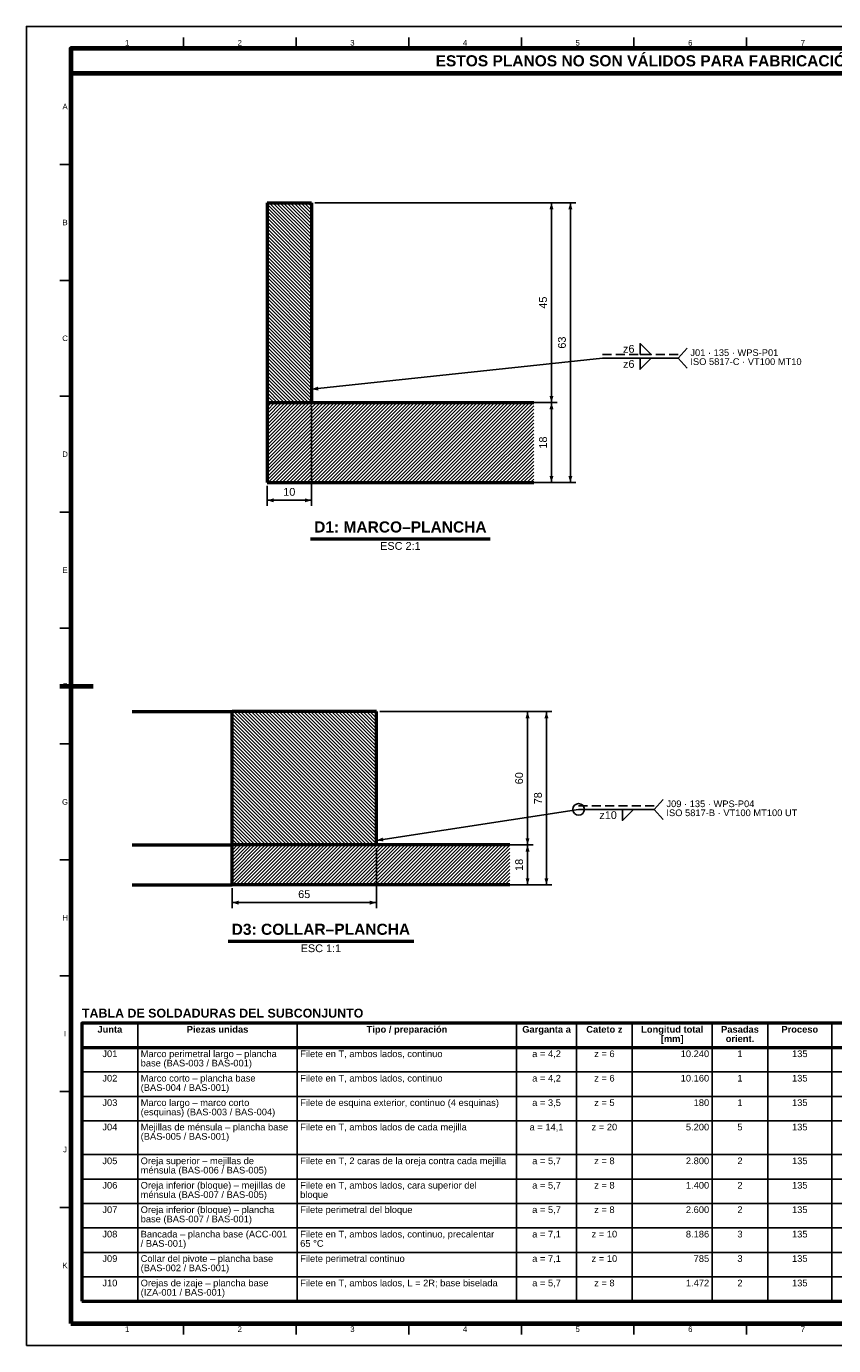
# Model space of a CAD drawing. Header units: millimetres. Extents: x 0 to 841, y 0 to 594.
# Tile 1 of 4: x 0 to 363, y 0 to 594. Entities that reach past the tile are written whole.
import ezdxf
from ezdxf.enums import TextEntityAlignment as Align

# ---------------------------------------------------------------- set-up
doc = ezdxf.new("R2010")
doc.units = ezdxf.units.MM
doc.linetypes.add('OCULTO', pattern=[6, 4, -2])
for name, color, linetype, lineweight in [('ACH', 7, 'CONTINUOUS', 13), ('COTA', 7, 'CONTINUOUS', 25), ('FINA', 7, 'CONTINUOUS', 25), ('MARCO', 7, 'CONTINUOUS', 70), ('OCU', 7, 'OCULTO', 25), ('TXT', 7, 'CONTINUOUS', 25), ('VIS', 7, 'CONTINUOUS', 50)]:
    doc.layers.add(name, color=color, linetype=linetype, lineweight=lineweight)
doc.styles.add('STD', font='LiberationSans-Regular.ttf')
doc.styles.add('STDB', font='LiberationSans-Bold.ttf')

msp = doc.modelspace()

# ---------------------------------------------------------------- hatches: boundary and pattern name
at = {"layer": 'ACH'}
h = msp.add_hatch(dxfattribs=at)
h.set_pattern_fill('ANSI31', scale=0.35, angle=90)
h.paths.add_polyline_path([(108.31, 424.61), (108.31, 514.61), (128.31, 514.61), (128.31, 424.61)])
h = msp.add_hatch(dxfattribs=at)
h.set_pattern_fill('ANSI31', scale=0.35)
h.paths.add_polyline_path([(108.31, 388.61), (108.31, 424.61), (228.31, 424.61), (228.31, 388.61)])
h = msp.add_hatch(dxfattribs=at)
h.set_pattern_fill('ANSI31', scale=0.35, angle=90)
h.paths.add_polyline_path([(157.54, 225.46), (92.54, 225.46), (92.54, 285.46), (157.54, 285.46)])
h = msp.add_hatch(dxfattribs=at)
h.set_pattern_fill('ANSI31', scale=0.35)
h.paths.add_polyline_path([(92.54, 207.46), (92.54, 225.46), (217.54, 225.46), (217.54, 207.46)])

# ---------------------------------------------------------------- linework, layer by layer
at = {"layer": 'COTA'}
for p, q in [((129.81, 514.61), (238.81, 514.61)), ((129.81, 514.61), (247.31, 514.61)), ((236.31, 424.61), (236.31, 514.61)), ((244.81, 388.61), (244.81, 514.61)), ((293.31, 444.61), (297.31, 449.11)), ((128.31, 430.61), (259.31, 444.61)), ((259.31, 444.61), (293.31, 444.61)), ((293.31, 444.61), (297.31, 440.11)), ((128.31, 423.11), (128.31, 378.11)), ((129.81, 424.61), (238.81, 424.61)), ((129.81, 424.61), (238.81, 424.61)), ((236.31, 388.61), (236.31, 424.61)), ((108.31, 387.11), (108.31, 378.11)), ((109.81, 388.61), (238.81, 388.61)), ((109.81, 388.61), (247.31, 388.61)), ((108.31, 380.61), (128.31, 380.61)), ((159.04, 285.46), (228.04, 285.46)), ((159.04, 285.46), (236.54, 285.46)), ((225.54, 225.46), (225.54, 285.46)), ((234.04, 207.46), (234.04, 285.46)), ((282.54, 241.46), (286.54, 245.96)), ((157.54, 227.46), (248.54, 241.46)), ((248.54, 241.46), (282.54, 241.46)), ((282.54, 241.46), (286.54, 236.96)), ((157.54, 223.96), (157.54, 196.96)), ((159.04, 225.46), (228.04, 225.46)), ((159.04, 225.46), (228.04, 225.46)), ((225.54, 207.46), (225.54, 225.46)), ((92.54, 205.96), (92.54, 196.96)), ((94.04, 207.46), (228.04, 207.46)), ((94.04, 207.46), (236.54, 207.46)), ((92.54, 199.46), (157.54, 199.46))]:
    msp.add_line(p, q, dxfattribs=at)
for points in [[(276.18, 446.21), (276.18, 451.21), (281.18, 446.21)], [(276.18, 444.61), (276.18, 439.61), (281.18, 444.61)], [(268.24, 241.46), (268.24, 236.46), (273.24, 241.46)]]:
    msp.add_lwpolyline(points, close=True, dxfattribs=at)
msp.add_circle((248.54, 241.46), 2.6, dxfattribs=at)
for points in [[(236.31, 514.61), (235.41, 511.61), (237.21, 511.61)], [(244.81, 514.61), (243.91, 511.61), (245.71, 511.61)], [(128.31, 430.61), (131.39, 430.03), (131.2, 431.82)], [(236.31, 424.61), (237.21, 427.61), (235.41, 427.61)], [(236.31, 424.61), (235.41, 421.61), (237.21, 421.61)], [(236.31, 388.61), (237.21, 391.61), (235.41, 391.61)], [(244.81, 388.61), (245.71, 391.61), (243.91, 391.61)], [(108.31, 380.61), (111.31, 379.71), (111.31, 381.51)], [(128.31, 380.61), (125.31, 381.51), (125.31, 379.71)], [(225.54, 285.46), (224.64, 282.46), (226.44, 282.46)], [(234.04, 285.46), (233.14, 282.46), (234.94, 282.46)], [(157.54, 227.46), (160.64, 227.02), (160.36, 228.8)], [(225.54, 225.46), (226.44, 228.46), (224.64, 228.46)], [(225.54, 225.46), (224.64, 222.46), (226.44, 222.46)], [(225.54, 207.46), (226.44, 210.46), (224.64, 210.46)], [(234.04, 207.46), (234.94, 210.46), (233.14, 210.46)], [(92.54, 199.46), (95.54, 198.56), (95.54, 200.36)], [(157.54, 199.46), (154.54, 200.36), (154.54, 198.56)]]:
    msp.add_solid(points, dxfattribs=at)
at = {"layer": 'FINA'}
for p, q in [((70.69, 584), (70.69, 589)), ((121.38, 584), (121.38, 589)), ((172.06, 584), (172.06, 589)), ((222.75, 584), (222.75, 589)), ((273.44, 584), (273.44, 589)), ((324.12, 584), (324.12, 589)), ((20, 531.82), (15, 531.82)), ((20, 479.64), (15, 479.64)), ((20, 427.45), (15, 427.45)), ((20, 375.27), (15, 375.27)), ((20, 323.09), (15, 323.09)), ((20, 270.91), (15, 270.91)), ((20, 218.73), (15, 218.73)), ((20, 166.55), (15, 166.55)), ((50.13, 145.2), (50.13, 20)), ((121.92, 145.2), (121.92, 20)), ((220.63, 145.2), (220.63, 20)), ((247.55, 145.2), (247.55, 20)), ((272.68, 145.2), (272.68, 20)), ((308.58, 145.2), (308.58, 20)), ((333.71, 145.2), (333.71, 20)), ((362.42, 145.2), (362.42, 20)), ((25, 134.2), (646, 134.2)), ((25, 123.2), (646, 123.2)), ((20, 114.36), (15, 114.36)), ((25, 112.2), (646, 112.2)), ((25, 101.2), (646, 101.2)), ((25, 86), (646, 86)), ((25, 75), (646, 75)), ((20, 62.18), (15, 62.18)), ((25, 64), (646, 64)), ((25, 53), (646, 53)), ((25, 42), (646, 42)), ((25, 31), (646, 31)), ((70.69, 10), (70.69, 5)), ((121.38, 10), (121.38, 5)), ((172.06, 10), (172.06, 5)), ((222.75, 10), (222.75, 5)), ((273.44, 10), (273.44, 5)), ((324.12, 10), (324.12, 5))]:
    msp.add_line(p, q, dxfattribs=at)
msp.add_lwpolyline([(0, 0), (841, 0), (841, 594), (0, 594)], close=True, dxfattribs=at)
at = {"layer": 'MARCO'}
msp.add_line((15, 297), (30, 297), dxfattribs=at)
for points in [[(20, 10), (831, 10), (831, 584), (20, 584)], [(20, 573), (831, 573), (831, 584), (20, 584)]]:
    msp.add_lwpolyline(points, close=True, dxfattribs=at)
at = {"layer": 'OCU'}
for p, q in [((259.31, 446.21), (293.31, 446.21)), ((248.54, 243.06), (282.54, 243.06))]:
    msp.add_line(p, q, dxfattribs=at)
at = {"layer": 'VIS'}
for p, q in [((127.93, 363.21), (208.69, 363.21)), ((90.75, 182.06), (174.33, 182.06)), ((25, 145.2), (25, 20)), ((25, 20), (646, 20))]:
    msp.add_line(p, q, dxfattribs=at)
for points in [[(108.31, 514.61), (108.31, 424.61)], [(108.31, 514.61), (128.31, 514.61)], [(128.31, 514.61), (128.31, 424.61)], [(108.31, 424.61), (108.31, 388.61)], [(108.31, 424.61), (228.31, 424.61)], [(108.31, 424.61), (128.31, 424.61)], [(108.31, 388.61), (228.31, 388.61)], [(47.54, 285.46), (48.14, 285.46), (48.74, 285.46), (49.34, 285.46), (49.94, 285.46), (50.54, 285.46), (51.14, 285.46), (51.74, 285.46), (52.34, 285.46), (52.94, 285.46), (53.54, 285.46), (54.14, 285.46), (54.74, 285.46), (55.34, 285.46), (55.94, 285.46), (56.54, 285.46), (57.14, 285.46), (57.74, 285.46), (58.34, 285.46), (58.94, 285.46), (59.54, 285.46), (60.14, 285.46), (60.74, 285.46), (61.34, 285.46), (61.94, 285.46), (62.54, 285.46), (63.14, 285.46), (63.74, 285.46), (64.34, 285.46), (64.94, 285.46), (65.54, 285.46), (66.14, 285.46), (66.74, 285.46), (67.34, 285.46), (67.94, 285.46), (68.54, 285.46), (69.14, 285.46), (69.74, 285.46), (70.34, 285.46), (70.94, 285.46), (71.54, 285.46), (72.14, 285.46), (72.74, 285.46), (73.34, 285.46), (73.94, 285.46), (74.54, 285.46), (75.14, 285.46), (75.74, 285.46), (76.34, 285.46), (76.94, 285.46), (77.54, 285.46), (78.14, 285.46), (78.74, 285.46), (79.34, 285.46), (79.94, 285.46), (80.54, 285.46), (81.14, 285.46), (81.74, 285.46), (82.34, 285.46), (82.94, 285.46), (83.54, 285.46), (84.14, 285.46), (84.74, 285.46), (85.34, 285.46), (85.94, 285.46), (86.54, 285.46), (87.14, 285.46), (87.74, 285.46), (88.34, 285.46), (88.94, 285.46), (89.54, 285.46), (90.14, 285.46), (90.74, 285.46), (91.34, 285.46), (91.94, 285.46), (92.54, 285.46)], [(157.54, 285.46), (92.54, 285.46)], [(92.54, 225.46), (92.54, 285.46)], [(157.54, 225.46), (157.54, 285.46)], [(47.54, 225.46), (48.14, 225.46), (48.74, 225.46), (49.34, 225.46), (49.94, 225.46), (50.54, 225.46), (51.14, 225.46), (51.74, 225.46), (52.34, 225.46), (52.94, 225.46), (53.54, 225.46), (54.14, 225.46), (54.74, 225.46), (55.34, 225.46), (55.94, 225.46), (56.54, 225.46), (57.14, 225.46), (57.74, 225.46), (58.34, 225.46), (58.94, 225.46), (59.54, 225.46), (60.14, 225.46), (60.74, 225.46), (61.34, 225.46), (61.94, 225.46), (62.54, 225.46), (63.14, 225.46), (63.74, 225.46), (64.34, 225.46), (64.94, 225.46), (65.54, 225.46), (66.14, 225.46), (66.74, 225.46), (67.34, 225.46), (67.94, 225.46), (68.54, 225.46), (69.14, 225.46), (69.74, 225.46), (70.34, 225.46), (70.94, 225.46), (71.54, 225.46), (72.14, 225.46), (72.74, 225.46), (73.34, 225.46), (73.94, 225.46), (74.54, 225.46), (75.14, 225.46), (75.74, 225.46), (76.34, 225.46), (76.94, 225.46), (77.54, 225.46), (78.14, 225.46), (78.74, 225.46), (79.34, 225.46), (79.94, 225.46), (80.54, 225.46), (81.14, 225.46), (81.74, 225.46), (82.34, 225.46), (82.94, 225.46), (83.54, 225.46), (84.14, 225.46), (84.74, 225.46), (85.34, 225.46), (85.94, 225.46), (86.54, 225.46), (87.14, 225.46), (87.74, 225.46), (88.34, 225.46), (88.94, 225.46), (89.54, 225.46), (90.14, 225.46), (90.74, 225.46), (91.34, 225.46), (91.94, 225.46), (92.54, 225.46)], [(47.54, 225.46), (48.14, 225.46), (48.74, 225.46), (49.34, 225.46), (49.94, 225.46), (50.54, 225.46), (51.14, 225.46), (51.74, 225.46), (52.34, 225.46), (52.94, 225.46), (53.54, 225.46), (54.14, 225.46), (54.74, 225.46), (55.34, 225.46), (55.94, 225.46), (56.54, 225.46), (57.14, 225.46), (57.74, 225.46), (58.34, 225.46), (58.94, 225.46), (59.54, 225.46), (60.14, 225.46), (60.74, 225.46), (61.34, 225.46), (61.94, 225.46), (62.54, 225.46), (63.14, 225.46), (63.74, 225.46), (64.34, 225.46), (64.94, 225.46), (65.54, 225.46), (66.14, 225.46), (66.74, 225.46), (67.34, 225.46), (67.94, 225.46), (68.54, 225.46), (69.14, 225.46), (69.74, 225.46), (70.34, 225.46), (70.94, 225.46), (71.54, 225.46), (72.14, 225.46), (72.74, 225.46), (73.34, 225.46), (73.94, 225.46), (74.54, 225.46), (75.14, 225.46), (75.74, 225.46), (76.34, 225.46), (76.94, 225.46), (77.54, 225.46), (78.14, 225.46), (78.74, 225.46), (79.34, 225.46), (79.94, 225.46), (80.54, 225.46), (81.14, 225.46), (81.74, 225.46), (82.34, 225.46), (82.94, 225.46), (83.54, 225.46), (84.14, 225.46), (84.74, 225.46), (85.34, 225.46), (85.94, 225.46), (86.54, 225.46), (87.14, 225.46), (87.74, 225.46), (88.34, 225.46), (88.94, 225.46), (89.54, 225.46), (90.14, 225.46), (90.74, 225.46), (91.34, 225.46), (91.94, 225.46), (92.54, 225.46)], [(217.54, 225.46), (92.54, 225.46)], [(92.54, 207.46), (92.54, 225.46)], [(157.54, 225.46), (92.54, 225.46)], [(47.54, 207.46), (48.14, 207.46), (48.74, 207.46), (49.34, 207.46), (49.94, 207.46), (50.54, 207.46), (51.14, 207.46), (51.74, 207.46), (52.34, 207.46), (52.94, 207.46), (53.54, 207.46), (54.14, 207.46), (54.74, 207.46), (55.34, 207.46), (55.94, 207.46), (56.54, 207.46), (57.14, 207.46), (57.74, 207.46), (58.34, 207.46), (58.94, 207.46), (59.54, 207.46), (60.14, 207.46), (60.74, 207.46), (61.34, 207.46), (61.94, 207.46), (62.54, 207.46), (63.14, 207.46), (63.74, 207.46), (64.34, 207.46), (64.94, 207.46), (65.54, 207.46), (66.14, 207.46), (66.74, 207.46), (67.34, 207.46), (67.94, 207.46), (68.54, 207.46), (69.14, 207.46), (69.74, 207.46), (70.34, 207.46), (70.94, 207.46), (71.54, 207.46), (72.14, 207.46), (72.74, 207.46), (73.34, 207.46), (73.94, 207.46), (74.54, 207.46), (75.14, 207.46), (75.74, 207.46), (76.34, 207.46), (76.94, 207.46), (77.54, 207.46), (78.14, 207.46), (78.74, 207.46), (79.34, 207.46), (79.94, 207.46), (80.54, 207.46), (81.14, 207.46), (81.74, 207.46), (82.34, 207.46), (82.94, 207.46), (83.54, 207.46), (84.14, 207.46), (84.74, 207.46), (85.34, 207.46), (85.94, 207.46), (86.54, 207.46), (87.14, 207.46), (87.74, 207.46), (88.34, 207.46), (88.94, 207.46), (89.54, 207.46), (90.14, 207.46), (90.74, 207.46), (91.34, 207.46), (91.94, 207.46), (92.54, 207.46)], [(217.54, 207.46), (92.54, 207.46)]]:
    msp.add_lwpolyline(points, dxfattribs=at)
msp.add_lwpolyline([(25, 134.2), (646, 134.2), (646, 145.2), (25, 145.2)], close=True, dxfattribs=at)

# ---------------------------------------------------------------- texts
at = {"layer": 'TXT'}
for s, height, style, p in [('1', 2.5, 'STD', (45.34, 586.6)), ('2', 2.5, 'STD', (96.03, 586.6)), ('3', 2.5, 'STD', (146.72, 586.6)), ('4', 2.5, 'STD', (197.41, 586.6)), ('ESTOS PLANOS NO SON VÁLIDOS PARA FABRICACIÓN HASTA SU REVISIÓN Y APROBACIÓN POR UN INGENIERO CALCULISTA HABILITADO.', 5, 'STDB', (425.5, 578.5)), ('5', 2.5, 'STD', (248.09, 586.6)), ('6', 2.5, 'STD', (298.78, 586.6)), ('7', 2.5, 'STD', (349.47, 586.6)), ('A', 2.5, 'STD', (17.4, 557.91)), ('B', 2.5, 'STD', (17.4, 505.73)), ('C', 2.5, 'STD', (17.4, 453.55)), ('D', 2.5, 'STD', (17.4, 401.36)), ('E', 2.5, 'STD', (17.4, 349.18)), ('F', 2.5, 'STD', (17.4, 297)), ('G', 2.5, 'STD', (17.4, 244.82)), ('H', 2.5, 'STD', (17.4, 192.64)), ('Junta', 3, 'STDB', (37.56, 142.4)), ('Piezas unidas', 3, 'STDB', (86.02, 142.4)), ('Tipo / preparación', 3, 'STDB', (171.28, 142.4)), ('Garganta a', 3, 'STDB', (234.09, 142.4)), ('Cateto z', 3, 'STDB', (260.12, 142.4)), ('Longitud total', 3, 'STDB', (290.63, 142.4)), ('Pasadas', 3, 'STDB', (321.14, 142.4)), ('Proceso', 3, 'STDB', (348.06, 142.4)), ('I', 2.5, 'STD', (17.4, 140.45)), ('[mm]', 3, 'STDB', (290.63, 138.2)), ('orient.', 3, 'STDB', (321.14, 138.2)), ('J01', 3, 'STD', (37.56, 131.4)), ('a = 4,2', 3, 'STD', (234.09, 131.4)), ('z = 6', 3, 'STD', (260.12, 131.4)), ('1', 3, 'STD', (321.14, 131.4)), ('135', 3, 'STD', (348.06, 131.4)), ('J02', 3, 'STD', (37.56, 120.4)), ('a = 4,2', 3, 'STD', (234.09, 120.4)), ('z = 6', 3, 'STD', (260.12, 120.4)), ('1', 3, 'STD', (321.14, 120.4)), ('135', 3, 'STD', (348.06, 120.4)), ('J03', 3, 'STD', (37.56, 109.4)), ('a = 3,5', 3, 'STD', (234.09, 109.4)), ('z = 5', 3, 'STD', (260.12, 109.4)), ('1', 3, 'STD', (321.14, 109.4)), ('135', 3, 'STD', (348.06, 109.4)), ('J04', 3, 'STD', (37.56, 98.4)), ('a = 14,1', 3, 'STD', (234.09, 98.4)), ('z = 20', 3, 'STD', (260.12, 98.4)), ('5', 3, 'STD', (321.14, 98.4)), ('135', 3, 'STD', (348.06, 98.4)), ('J', 2.5, 'STD', (17.4, 88.27)), ('J05', 3, 'STD', (37.56, 83.2)), ('a = 5,7', 3, 'STD', (234.09, 83.2)), ('z = 8', 3, 'STD', (260.12, 83.2)), ('2', 3, 'STD', (321.14, 83.2)), ('135', 3, 'STD', (348.06, 83.2)), ('J06', 3, 'STD', (37.56, 72.2)), ('a = 5,7', 3, 'STD', (234.09, 72.2)), ('z = 8', 3, 'STD', (260.12, 72.2)), ('2', 3, 'STD', (321.14, 72.2)), ('135', 3, 'STD', (348.06, 72.2)), ('J07', 3, 'STD', (37.56, 61.2)), ('a = 5,7', 3, 'STD', (234.09, 61.2)), ('z = 8', 3, 'STD', (260.12, 61.2)), ('2', 3, 'STD', (321.14, 61.2)), ('135', 3, 'STD', (348.06, 61.2)), ('J08', 3, 'STD', (37.56, 50.2)), ('a = 7,1', 3, 'STD', (234.09, 50.2)), ('z = 10', 3, 'STD', (260.12, 50.2)), ('3', 3, 'STD', (321.14, 50.2)), ('135', 3, 'STD', (348.06, 50.2)), ('K', 2.5, 'STD', (17.4, 36.09)), ('J09', 3, 'STD', (37.56, 39.2)), ('a = 7,1', 3, 'STD', (234.09, 39.2)), ('z = 10', 3, 'STD', (260.12, 39.2)), ('3', 3, 'STD', (321.14, 39.2)), ('135', 3, 'STD', (348.06, 39.2)), ('J10', 3, 'STD', (37.56, 28.2)), ('z = 8', 3, 'STD', (260.12, 28.2)), ('2', 3, 'STD', (321.14, 28.2)), ('135', 3, 'STD', (348.06, 28.2)), ('a = 5,7', 3, 'STD', (234.09, 28.2)), ('1', 2.5, 'STD', (45.34, 7.4)), ('2', 2.5, 'STD', (96.03, 7.4)), ('3', 2.5, 'STD', (146.72, 7.4)), ('4', 2.5, 'STD', (197.41, 7.4)), ('5', 2.5, 'STD', (248.09, 7.4)), ('6', 2.5, 'STD', (298.78, 7.4)), ('7', 2.5, 'STD', (349.47, 7.4))]:
    msp.add_text(s, height=height, dxfattribs=dict(at, style=style)).set_placement(p, align=Align.MIDDLE_CENTER)
at = {"layer": 'TXT', "style": 'STD'}
for s, p in [('45', (235.31, 469.61)), ('63', (243.81, 451.61)), ('18', (235.31, 406.61)), ('60', (224.54, 255.46)), ('78', (233.04, 246.46)), ('18', (224.54, 216.46))]:
    msp.add_text(s, height=3.5, rotation=90, dxfattribs=at).set_placement(p, align=Align.BOTTOM_CENTER)
for s, height, p in [('z6', 3.5, (273.68, 448.81)), ('z6', 3.5, (273.68, 442.01)), ('z10', 3.5, (265.74, 238.86)), ('10.240', 3, (307.28, 131.4)), ('10.160', 3, (307.28, 120.4)), ('180', 3, (307.28, 109.4)), ('5.200', 3, (307.28, 98.4)), ('2.800', 3, (307.28, 83.2)), ('1.400', 3, (307.28, 72.2)), ('2.600', 3, (307.28, 61.2)), ('8.186', 3, (307.28, 50.2)), ('785', 3, (307.28, 39.2)), ('1.472', 3, (307.28, 28.2))]:
    msp.add_text(s, height=height, dxfattribs=at).set_placement(p, align=Align.MIDDLE_RIGHT)
at = {"layer": 'TXT'}
for s, height, style, p in [('J01 · 135 · WPS-P01', 3, 'STD', (298.81, 448.61)), ('ISO 5817-C · VT100 MT10', 3, 'STD', (298.81, 444.56)), ('J09 · 135 · WPS-P04', 3, 'STD', (288.04, 245.46)), ('ISO 5817-B · VT100 MT100 UT', 3, 'STD', (288.04, 241.41)), ('TABLA DE SOLDADURAS DEL SUBCONJUNTO', 4, 'STDB', (25, 151.7))]:
    msp.add_text(s, height=height, dxfattribs=dict(at, style=style)).set_placement(p, align=Align.TOP_LEFT)
for s, height, style, p in [('10', 3.5, 'STD', (118.31, 381.61)), ('D1: MARCO–PLANCHA', 5, 'STDB', (168.31, 364.61)), ('65', 3.5, 'STD', (125.04, 200.46)), ('D3: COLLAR–PLANCHA', 5, 'STDB', (132.54, 183.46))]:
    msp.add_text(s, height=height, dxfattribs=dict(at, style=style)).set_placement(p, align=Align.BOTTOM_CENTER)
at = {"layer": 'TXT', "style": 'STD'}
for s, p in [('ESC 2:1', (168.31, 361.81)), ('ESC 1:1', (132.54, 180.66))]:
    msp.add_text(s, height=3.5, dxfattribs=at).set_placement(p, align=Align.TOP_CENTER)
for s, p in [('Marco perimetral largo – plancha', (51.43, 131.4)), ('Filete en T, ambos lados, continuo', (123.22, 131.4)), ('base (BAS-003 / BAS-001)', (51.43, 127.2)), ('Marco corto – plancha base', (51.43, 120.4)), ('Filete en T, ambos lados, continuo', (123.22, 120.4)), ('(BAS-004 / BAS-001)', (51.43, 116.2)), ('(esquinas) (BAS-003 / BAS-004)', (51.43, 105.2)), ('Marco largo – marco corto', (51.43, 109.4)), ('Filete de esquina exterior, continuo (4 esquinas)', (123.22, 109.4)), ('(BAS-005 / BAS-001)', (51.43, 94.2)), ('Mejillas de ménsula – plancha base', (51.43, 98.4)), ('Filete en T, ambos lados de cada mejilla', (123.22, 98.4)), ('Oreja superior – mejillas de', (51.43, 83.2)), ('Filete en T, 2 caras de la oreja contra cada mejilla', (123.22, 83.2)), ('ménsula (BAS-006 / BAS-005)', (51.43, 79)), ('Oreja inferior (bloque) – mejillas de', (51.43, 72.2)), ('Filete en T, ambos lados, cara superior del', (123.22, 72.2)), ('ménsula (BAS-007 / BAS-005)', (51.43, 68)), ('bloque', (123.22, 68)), ('Oreja inferior (bloque) – plancha', (51.43, 61.2)), ('Filete perimetral del bloque', (123.22, 61.2)), ('base (BAS-007 / BAS-001)', (51.43, 57)), ('/ BAS-001)', (51.43, 46)), ('Bancada – plancha base (ACC-001', (51.43, 50.2)), ('65 °C', (123.22, 46)), ('Filete en T, ambos lados, continuo, precalentar', (123.22, 50.2)), ('Collar del pivote – plancha base', (51.43, 39.2)), ('(BAS-002 / BAS-001)', (51.43, 35)), ('Filete perimetral continuo', (123.22, 39.2)), ('Orejas de izaje – plancha base', (51.43, 28.2)), ('Filete en T, ambos lados, L = 2R; base biselada', (123.22, 28.2)), ('(IZA-001 / BAS-001)', (51.43, 24))]:
    msp.add_text(s, height=3, dxfattribs=at).set_placement(p, align=Align.MIDDLE_LEFT)

doc.saveas('drawing.dxf')
